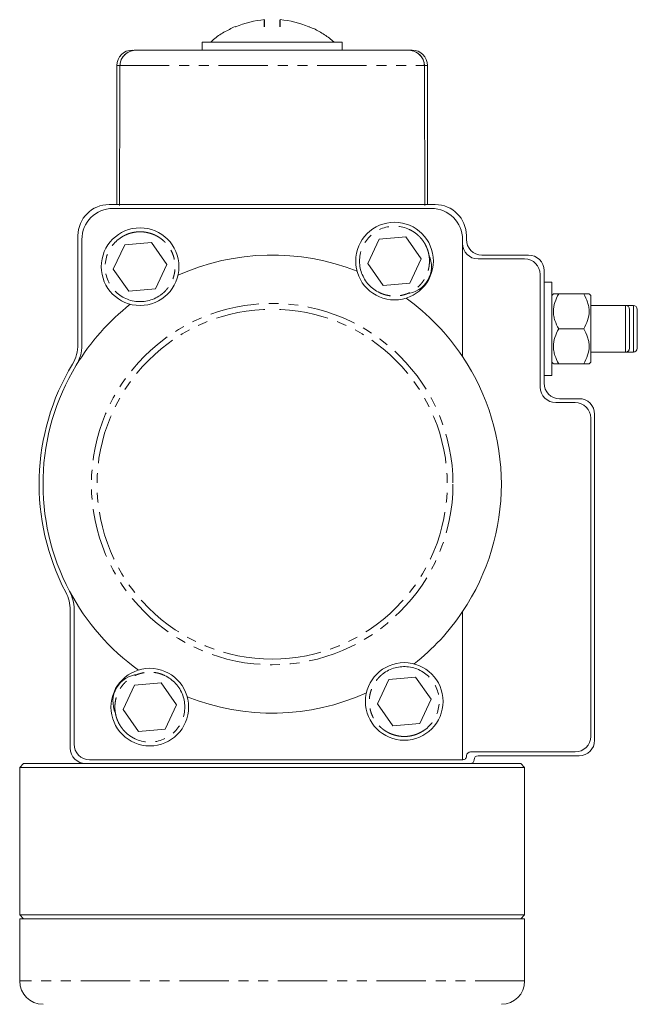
# Model space of a CAD drawing. Header units: millimetres. Extents: x 90 to 460, y -138 to 411.
# Tile 25 of 27: x 126 to 205, y 285 to 411. Entities that reach past the tile are written whole.
import ezdxf

# ---------------------------------------------------------------- set-up
doc = ezdxf.new("R2010")
doc.units = ezdxf.units.MM
doc.linetypes.add('PHANTOM', pattern=[12.7, 6.35, -1.27, 1.27, -1.27, 1.27, -1.27])

msp = doc.modelspace()

# ---------------------------------------------------------------- linework, layer by layer
at = {"color": 7, "linetype": 'Continuous', "lineweight": 15}
for p, q in [((157.08, 410.52), (157.08, 411.43)), ((157.1, 410.52), (157.1, 411.43)), ((159.1, 410.52), (159.1, 411.43)), ((153.36, 410.52), (153.33, 410.52)), ((149.09, 408.52), (149.09, 407.52)), ((158.09, 408.52), (149.09, 408.52)), ((167.09, 408.52), (158.09, 408.52)), ((167.09, 407.52), (167.09, 408.52)), ((140.09, 407.52), (140.13, 407.52)), ((140.64, 407.52), (140.4, 407.52)), ((138.09, 405.52), (138.09, 387.62)), ((178.09, 387.62), (178.09, 405.52)), ((179.09, 387.62), (137.09, 387.62)), ((137.59, 387.12), (178.59, 387.12)), ((133.09, 383.62), (133.09, 369.64)), ((133.59, 369.5), (133.59, 383.12)), ((170.39, 380.04), (171.85, 383.18)), ((171.85, 383.18), (175.31, 383.48)), ((175.31, 383.48), (177.29, 380.64)), ((182.59, 368.05), (182.59, 383.12)), ((183.09, 383.62), (183.09, 383.12)), ((137.64, 379.32), (139.11, 382.45)), ((139.11, 382.45), (142.56, 382.75)), ((142.56, 382.75), (144.54, 379.91)), ((177.29, 380.64), (175.82, 377.5)), ((184.59, 380.62), (190.59, 380.62)), ((191.09, 381.12), (185.09, 381.12)), ((139.62, 376.48), (137.64, 379.32)), ((144.54, 379.91), (143.08, 376.78)), ((172.37, 377.2), (170.39, 380.04)), ((192.59, 378.62), (192.59, 364.12)), ((193.09, 364.62), (193.09, 379.12)), ((143.08, 376.78), (139.62, 376.48)), ((175.82, 377.5), (172.37, 377.2)), ((194.09, 377.62), (193.09, 377.62)), ((194.09, 377.62), (194.09, 365.62)), ((194.29, 376.12), (194.09, 375.92)), ((194.99, 376.12), (198.19, 376.12)), ((199.09, 375.92), (198.89, 376.12)), ((199.09, 375.92), (199.09, 371.62)), ((203.59, 374.62), (199.09, 374.62)), ((204.59, 374.62), (203.59, 374.62)), ((198.19, 371.62), (194.99, 371.62)), ((199.09, 371.62), (199.09, 367.32)), ((199.09, 368.62), (203.59, 368.62)), ((203.59, 368.62), (204.59, 368.62)), ((194.09, 367.32), (194.29, 367.12)), ((194.99, 367.12), (198.19, 367.12)), ((198.89, 367.12), (199.09, 367.32)), ((193.09, 365.62), (194.09, 365.62)), ((194.59, 362.12), (197.09, 362.12)), ((197.59, 362.62), (195.09, 362.62)), ((199.59, 318.62), (199.59, 360.62)), ((199.09, 360.12), (199.09, 319.12)), ((132.09, 335.37), (132.09, 317.62)), ((132.59, 318.12), (132.59, 335.49)), ((182.59, 316.12), (182.59, 335.18)), ((140.36, 325.73), (143.81, 326.03)), ((143.81, 326.03), (145.79, 323.19)), ((171.64, 323.32), (173.11, 326.45)), ((173.11, 326.45), (176.56, 326.75)), ((176.56, 326.75), (178.54, 323.91)), ((138.89, 322.59), (140.36, 325.73)), ((178.54, 323.91), (177.08, 320.78)), ((140.88, 319.75), (138.89, 322.59)), ((145.79, 323.19), (144.33, 320.05)), ((173.62, 320.48), (171.64, 323.32)), ((144.33, 320.05), (140.88, 319.75)), ((177.08, 320.78), (173.62, 320.48)), ((197.09, 317.12), (183.62, 317.12)), ((182.59, 316.12), (134.59, 316.12)), ((182.63, 316.12), (182.59, 316.12)), ((184.59, 316.62), (197.59, 316.62)), ((126.09, 315.62), (125.59, 315.12)), ((125.59, 315.12), (125.59, 296.12)), ((158.09, 315.12), (125.59, 315.12)), ((126.09, 315.62), (134.09, 315.62)), ((134.09, 315.62), (183.59, 315.62)), ((190.59, 315.12), (158.09, 315.12)), ((183.59, 315.62), (190.09, 315.62)), ((190.59, 315.12), (190.09, 315.62)), ((190.59, 296.12), (190.59, 315.12)), ((125.59, 296.12), (126.09, 295.62)), ((125.59, 296.12), (158.09, 296.12)), ((125.59, 295.62), (125.59, 287.62)), ((190.59, 295.62), (125.59, 295.62)), ((158.09, 296.12), (190.59, 296.12)), ((190.09, 295.62), (190.59, 296.12)), ((190.59, 287.62), (190.59, 295.62))]:
    msp.add_line(p, q, dxfattribs=at)
at = {"color": 8, "linetype": 'PHANTOM', "lineweight": 0}
for p, q in [((138.5, 405.52), (138.09, 405.52)), ((138.5, 405.52), (177.68, 405.52)), ((178.09, 405.52), (177.68, 405.52)), ((203.59, 368.62), (203.59, 374.62)), ((204.59, 368.62), (204.59, 374.62)), ((190.59, 287.62), (125.59, 287.62))]:
    msp.add_line(p, q, dxfattribs=at)
at = {"color": 7, "linetype": 'Continuous', "lineweight": 15}
for centre in [(141.09, 379.62), (173.84, 380.34), (175.09, 323.62), (142.34, 322.89)]:
    msp.add_circle(centre, 5, dxfattribs=at)
at = {"color": 8, "linetype": 'PHANTOM', "lineweight": 0}
msp.add_circle((158.09, 351.62), 23.27, dxfattribs=at)
at = {"color": 7, "linetype": 'Continuous', "lineweight": 15}
for centre, radius, start, end in [((158.1, 399.35), 12.13, 94.7306, 112.9387), ((158.1, 399.35), 12.13, 67.0613, 85.2694), ((140.09, 405.52), 2, 90, 180), ((176.09, 405.52), 2, 0, 90), ((137.09, 383.62), 4, 90, 180), ((137.59, 383.12), 4, 90, 180), ((178.59, 383.12), 4, 0, 90), ((179.09, 383.62), 4, 0, 90), ((185.09, 383.12), 2, 180, 270), ((184.59, 382.62), 2, 180, 270), ((158.09, 351.62), 29.5, 68.2609, 114.2666), ((175.09, 379.62), 3.5, 274.5283, 25.4717), ((190.59, 378.62), 2, 0, 90), ((191.09, 379.12), 2, 0, 90), ((158.09, 351.62), 29.5, 33.849, 54.2666), ((158.09, 351.62), 29.5, 128.2609, 148.7677), ((203.59, 374.12), 0.5, 0, 90), ((204.59, 374.12), 0.5, 360, 90), ((128.09, 369.64), 5, 328.9973, 0), ((128.59, 369.5), 5, 328.7677, 0), ((203.59, 369.12), 0.5, 270, 0), ((204.59, 369.12), 0.5, 270, 0), ((158.09, 351.62), 29.5, 326.151, 33.849), ((158.09, 351.62), 30, 148.9973, 207.6604), ((158.09, 351.62), 29.5, 148.7677, 207.8642), ((194.59, 364.12), 2, 180, 270), ((195.09, 364.62), 2, 180, 270), ((197.09, 360.12), 2, 0, 90), ((197.59, 360.62), 2, 0, 90), ((127.09, 335.37), 5, 0, 27.6604), ((158.09, 351.62), 29.5, 207.8642, 234.2666), ((127.59, 335.49), 5, 0, 27.8642), ((158.09, 351.62), 29.5, 308.2609, 326.151), ((141.09, 323.62), 3.5, 94.5283, 205.4717), ((158.09, 351.62), 29.5, 248.2609, 294.2666), ((197.09, 319.12), 2, 270, 0), ((197.59, 318.62), 2, 270, 0), ((134.09, 317.62), 2, 180, 270), ((134.59, 318.12), 2, 180, 270), ((183.62, 316.62), 0.5, 90, 176.9805), ((182.63, 316.61), 0.49, 270, 4.2462), ((183.59, 316.12), 0.5, 270, 0), ((184.59, 316.12), 0.5, 90, 180), ((128.59, 287.62), 3, 180, 270), ((187.59, 287.62), 3, 270, 0)]:
    msp.add_arc(centre, radius, start, end, dxfattribs=at)
for major_axis, start_param, end_param in [((-3.47, 1145.8), 1.194395, 1.211232), ((3.47, 1145.8), 5.071954, 5.08879), ((3.47, 1145.8), 5.071954, 5.08879)]:
    msp.add_ellipse((158.09, -15.6), major_axis=major_axis, ratio=0.01719, start_param=start_param, end_param=end_param, dxfattribs=at)
for points in [[(157.06, 410.52), (157.07, 411.02), (157.08, 411.33), (157.08, 411.43)], [(157.1, 411.43), (157.1, 411.33), (157.11, 411.02), (157.12, 410.52)], [(159.08, 411.43), (159.08, 411.33), (159.07, 411.02), (159.06, 410.52)]]:
    msp.add_open_spline(points, degree=3, dxfattribs=at)
for points, knots in [([(153.31, 410.54), (152.83, 410.31), (151.86, 409.84), (150.81, 409.15), (150.29, 408.67), (150.17, 408.55)], [0, 0, 0, 0, 0.4287493, 0.8622021, 1, 1, 1, 1]), ([(162.86, 410.52), (162.88, 410.52), (162.91, 410.52), (162.84, 410.52), (162.81, 410.52)], [0, 0, 0, 0, 0.627636, 1, 1, 1, 1]), ([(166.03, 408.56), (165.99, 408.6), (165.57, 409), (164.65, 409.61), (163.62, 410.23), (162.99, 410.47), (162.86, 410.52)], [0, 0, 0, 0, 0.0459552, 0.460269, 0.8841652, 1, 1, 1, 1]), ([(138.5, 405.52), (138.52, 405.73), (138.56, 406.16), (138.89, 406.73), (139.38, 407.18), (139.99, 407.46), (140.43, 407.5), (140.64, 407.52)], [0, 0, 0, 0, 0.1951986, 0.3901798, 0.5912582, 0.8062934, 1, 1, 1, 1]), ([(140.64, 407.52), (140.38, 407.49), (139.86, 407.44), (139.18, 407.04), (138.71, 406.47), (138.52, 405.92), (138.5, 405.6), (138.5, 405.52)], [0, 0, 0, 0, 0.240338, 0.481115, 0.708925, 0.918536, 1, 1, 1, 1]), ([(140.64, 407.52), (140.68, 407.52), (140.74, 407.52), (140.86, 407.52), (140.98, 407.52), (141.11, 407.52), (141.25, 407.52), (141.39, 407.52), (141.69, 407.52), (142.17, 407.52), (142.92, 407.52), (143.79, 407.52), (145.1, 407.52), (146.98, 407.52), (149.56, 407.52), (152.35, 407.52), (155.22, 407.52), (158.09, 407.52), (160.96, 407.52), (163.83, 407.52), (166.62, 407.52), (169.2, 407.52), (171.09, 407.52), (172.39, 407.52), (173.26, 407.52), (174.01, 407.52), (174.54, 407.52), (174.9, 407.52), (175.14, 407.52), (175.36, 407.52), (175.48, 407.52), (175.54, 407.52)], [0, 0, 0, 0, 0.008517, 0.017024, 0.025523, 0.03402, 0.042519, 0.051023, 0.059538, 0.090548, 0.121568, 0.153473, 0.185389, 0.250085, 0.314782, 0.378546, 0.440523, 0.500001, 0.559479, 0.621457, 0.685221, 0.749917, 0.814613, 0.846518, 0.878434, 0.909444, 0.940464, 0.955354, 0.970224, 0.985098, 1, 1, 1, 1]), ([(176.09, 407.52), (176.07, 407.52), (176.02, 407.52), (175.7, 407.52), (175.54, 407.52)], [0, 0, 0, 0, 0.49997, 1, 1, 1, 1]), ([(175.54, 407.52), (175.8, 407.49), (176.32, 407.44), (177, 407.04), (177.47, 406.47), (177.67, 405.92), (177.68, 405.6), (177.68, 405.52)], [0, 0, 0, 0, 0.240338, 0.481115, 0.708925, 0.918536, 1, 1, 1, 1]), ([(177.68, 405.52), (177.66, 405.73), (177.62, 406.16), (177.29, 406.73), (176.8, 407.18), (176.19, 407.46), (175.75, 407.5), (175.54, 407.52)], [0, 0, 0, 0, 0.1951986, 0.3901798, 0.5912582, 0.8062934, 1, 1, 1, 1]), ([(194.99, 376.12), (194.83, 376.12), (194.51, 376.12), (194.25, 376.12), (194.32, 376.12), (194.34, 376.12)], [0, 0, 0, 0, 0.4335619, 0.881948, 1, 1, 1, 1]), ([(194.99, 371.62), (194.78, 371.97), (194.61, 372.33), (194.43, 372.88), (194.38, 373.07), (194.31, 373.46), (194.29, 373.66), (194.29, 374.25), (194.36, 374.64), (194.61, 375.4), (194.78, 375.76), (194.99, 376.12)], [0, 0, 0, 0, 0.25, 0.25, 0.375, 0.375, 0.5, 0.5, 0.75, 0.75, 1, 1, 1, 1]), ([(198.19, 376.12), (198.4, 375.76), (198.57, 375.4), (198.76, 374.85), (198.8, 374.66), (198.87, 374.27), (198.89, 374.07), (198.89, 373.48), (198.82, 373.09), (198.57, 372.33), (198.4, 371.97), (198.19, 371.62)], [0, 0, 0, 0, 0.25, 0.25, 0.375, 0.375, 0.5, 0.5, 0.75, 0.75, 1, 1, 1, 1]), ([(198.84, 376.12), (198.82, 376.12), (198.78, 376.12), (198.39, 376.12), (198.19, 376.12)], [0, 0, 0, 0, 0.504551, 1, 1, 1, 1]), ([(204.09, 374.09), (204.09, 374.09), (204.09, 374.15), (204.09, 373.94), (204.09, 373.6), (204.09, 373.24), (204.09, 372.82), (204.09, 372.22), (204.09, 371.73), (204.09, 371.41)], [0, 0, 0, 0, 0.048883, 0.276621, 0.400464, 0.52444, 0.648286, 0.772262, 1, 1, 1, 1]), ([(205.09, 374.12), (205.09, 374.11), (205.09, 374.11), (205.09, 374.1), (205.09, 374.08), (205.09, 374.04), (205.09, 374), (205.09, 373.91), (205.09, 373.73), (205.09, 373.41), (205.09, 373.02), (205.09, 372.57), (205.09, 372.11), (205.09, 371.64), (205.09, 371.16), (205.09, 370.7), (205.09, 370.25), (205.09, 369.85), (205.09, 369.52), (205.09, 369.31), (205.09, 369.19), (205.09, 369.13), (205.09, 369.12), (205.09, 369.12)], [0, 0, 0, 0, 0.020164, 0.040165, 0.060082, 0.079996, 0.099985, 0.12013, 0.185077, 0.250093, 0.31504, 0.380055, 0.440008, 0.500029, 0.559982, 0.620002, 0.68495, 0.749965, 0.814913, 0.879928, 0.920014, 0.959824, 1, 1, 1, 1]), ([(194.99, 367.12), (194.78, 367.47), (194.61, 367.83), (194.43, 368.38), (194.38, 368.57), (194.31, 368.96), (194.29, 369.16), (194.29, 369.75), (194.36, 370.14), (194.61, 370.9), (194.78, 371.26), (194.99, 371.62)], [0, 0, 0, 0, 0.25, 0.25, 0.375, 0.375, 0.5, 0.5, 0.75, 0.75, 1, 1, 1, 1]), ([(198.19, 371.62), (198.4, 371.26), (198.57, 370.9), (198.76, 370.35), (198.8, 370.16), (198.87, 369.77), (198.89, 369.57), (198.89, 368.98), (198.82, 368.59), (198.57, 367.83), (198.4, 367.47), (198.19, 367.12)], [0, 0, 0, 0, 0.25, 0.25, 0.375, 0.375, 0.5, 0.5, 0.75, 0.75, 1, 1, 1, 1]), ([(204.09, 369.15), (204.09, 369.15), (204.09, 369.17), (204.09, 369.41), (204.09, 369.7), (204.09, 370.07), (204.09, 370.62), (204.09, 371.1), (204.09, 371.41)], [0, 0, 0, 0, 0.198237, 0.335647, 0.472912, 0.610319, 0.747586, 1, 1, 1, 1]), ([(194.34, 367.12), (194.36, 367.12), (194.4, 367.12), (194.79, 367.12), (194.99, 367.12)], [0, 0, 0, 0, 0.504551, 1, 1, 1, 1]), ([(198.19, 367.12), (198.35, 367.12), (198.67, 367.12), (198.93, 367.12), (198.86, 367.12), (198.84, 367.12)], [0, 0, 0, 0, 0.433562, 0.881948, 1, 1, 1, 1])]:
    msp.add_open_spline(points, degree=3, knots=knots, dxfattribs=at)
at = {"color": 8, "linetype": 'PHANTOM', "lineweight": 0}
for points, knots in [([(171.93, 376.26), (170.85, 376.77), (170.02, 377.68), (169.2, 379.92), (169.26, 381.16), (170.27, 383.32), (171.18, 384.16), (173.43, 384.97), (174.66, 384.92), (175.74, 384.41)], [0, 0, 0, 0, 0.25, 0.25, 0.5, 0.5, 0.75, 0.75, 1, 1, 1, 1]), ([(175.74, 384.41), (175.76, 384.41), (175.9, 384.34), (176.15, 384.21), (176.5, 383.98), (176.82, 383.72), (177.12, 383.43), (177.39, 383.11), (177.63, 382.77), (177.84, 382.42), (178.01, 382.04), (178.15, 381.65), (178.25, 381.25), (178.32, 380.84), (178.35, 380.42), (178.33, 380.01), (178.28, 379.59), (178.2, 379.19), (178.07, 378.79), (177.91, 378.41), (177.72, 378.04), (177.49, 377.7), (177.23, 377.37), (176.95, 377.07), (176.63, 376.8), (176.29, 376.56), (175.94, 376.35), (175.56, 376.17), (175.17, 376.03), (174.77, 375.93), (174.36, 375.86), (173.94, 375.83), (173.53, 375.84), (173.12, 375.89), (172.71, 375.98), (172.31, 376.1), (172.06, 376.21), (171.93, 376.26)], [0, 0, 0, 0, 0.003072, 0.032391, 0.061712, 0.091032, 0.120353, 0.149674, 0.178995, 0.208316, 0.237638, 0.266959, 0.296281, 0.325603, 0.354925, 0.384247, 0.413569, 0.442891, 0.472213, 0.501536, 0.530858, 0.56018, 0.589502, 0.618824, 0.648147, 0.677469, 0.70679, 0.736112, 0.765434, 0.794755, 0.824077, 0.853398, 0.882719, 0.912039, 0.94136, 0.97068, 1, 1, 1, 1]), ([(143.67, 375.93), (142.69, 375.24), (141.48, 374.98), (139.13, 375.39), (138.09, 376.06), (136.72, 378.02), (136.45, 379.23), (136.87, 381.58), (137.53, 382.62), (138.51, 383.3)], [0, 0, 0, 0, 0.25, 0.25, 0.5, 0.5, 0.75, 0.75, 1, 1, 1, 1]), ([(138.51, 383.3), (138.52, 383.31), (138.65, 383.4), (138.9, 383.55), (139.27, 383.74), (139.66, 383.89), (140.06, 384), (140.46, 384.08), (140.88, 384.12), (141.29, 384.12), (141.7, 384.08), (142.11, 384), (142.51, 383.89), (142.9, 383.74), (143.27, 383.56), (143.62, 383.34), (143.96, 383.09), (144.26, 382.81), (144.55, 382.51), (144.8, 382.18), (145.02, 381.83), (145.2, 381.46), (145.36, 381.07), (145.47, 380.67), (145.55, 380.26), (145.59, 379.85), (145.59, 379.44), (145.56, 379.02), (145.48, 378.61), (145.37, 378.21), (145.23, 377.83), (145.05, 377.45), (144.83, 377.1), (144.58, 376.77), (144.31, 376.46), (144, 376.17), (143.78, 376.01), (143.67, 375.93)], [0, 0, 0, 0, 0.003072, 0.032391, 0.061712, 0.091032, 0.120353, 0.149674, 0.178995, 0.208316, 0.237638, 0.266959, 0.296281, 0.325603, 0.354925, 0.384247, 0.413569, 0.442891, 0.472213, 0.501536, 0.530858, 0.56018, 0.589502, 0.618824, 0.648147, 0.677469, 0.70679, 0.736112, 0.765434, 0.794755, 0.824077, 0.853398, 0.882719, 0.912039, 0.94136, 0.97068, 1, 1, 1, 1]), ([(158.09, 329.08), (152.11, 329.08), (146.38, 331.45), (137.93, 339.91), (135.55, 345.64), (135.55, 357.59), (137.93, 363.33), (146.38, 371.78), (152.11, 374.15), (158.09, 374.15)], [0, 0, 0, 0, 0.25, 0.25, 0.5, 0.5, 0.75, 0.75, 1, 1, 1, 1]), ([(158.09, 329.08), (164.07, 329.08), (169.8, 331.45), (178.25, 339.91), (180.63, 345.64), (180.63, 357.59), (178.25, 363.33), (169.8, 371.78), (164.07, 374.15), (158.09, 374.15)], [0, 0, 0, 0, 0.25, 0.25, 0.5, 0.5, 0.75, 0.75, 1, 1, 1, 1]), ([(140.44, 318.82), (140.42, 318.82), (140.29, 318.89), (140.03, 319.03), (139.68, 319.25), (139.36, 319.51), (139.06, 319.8), (138.79, 320.12), (138.55, 320.46), (138.34, 320.82), (138.17, 321.19), (138.03, 321.58), (137.93, 321.99), (137.86, 322.4), (137.84, 322.81), (137.85, 323.22), (137.9, 323.64), (137.98, 324.04), (138.11, 324.44), (138.27, 324.82), (138.46, 325.19), (138.69, 325.53), (138.95, 325.86), (139.24, 326.16), (139.55, 326.43), (139.89, 326.67), (140.25, 326.88), (140.62, 327.06), (141.01, 327.2), (141.41, 327.3), (141.82, 327.37), (142.24, 327.4), (142.65, 327.39), (143.06, 327.34), (143.47, 327.26), (143.87, 327.14), (144.12, 327.02), (144.25, 326.97)], [0, 0, 0, 0, 0.003072, 0.032391, 0.061712, 0.091032, 0.120353, 0.149674, 0.178995, 0.208316, 0.237638, 0.266959, 0.296281, 0.325603, 0.354925, 0.384247, 0.413569, 0.442891, 0.472213, 0.501536, 0.530858, 0.56018, 0.589502, 0.618824, 0.648147, 0.677469, 0.70679, 0.736112, 0.765434, 0.794755, 0.824077, 0.853398, 0.882719, 0.912039, 0.94136, 0.97068, 1, 1, 1, 1]), ([(177.67, 319.93), (177.66, 319.92), (177.53, 319.83), (177.28, 319.68), (176.91, 319.49), (176.53, 319.34), (176.13, 319.23), (175.72, 319.15), (175.31, 319.11), (174.89, 319.11), (174.48, 319.15), (174.07, 319.23), (173.67, 319.34), (173.28, 319.49), (172.91, 319.67), (172.56, 319.89), (172.22, 320.14), (171.92, 320.42), (171.64, 320.72), (171.38, 321.05), (171.16, 321.4), (170.98, 321.77), (170.83, 322.16), (170.71, 322.56), (170.63, 322.97), (170.59, 323.38), (170.59, 323.79), (170.62, 324.21), (170.7, 324.62), (170.81, 325.02), (170.95, 325.4), (171.14, 325.78), (171.35, 326.13), (171.6, 326.46), (171.88, 326.77), (172.18, 327.06), (172.4, 327.22), (172.51, 327.3)], [0, 0, 0, 0, 0.003072, 0.032391, 0.061712, 0.091032, 0.120353, 0.149674, 0.178995, 0.208316, 0.237638, 0.266959, 0.296281, 0.325603, 0.354925, 0.384247, 0.413569, 0.442891, 0.472213, 0.501536, 0.530858, 0.56018, 0.589502, 0.618824, 0.648147, 0.677469, 0.70679, 0.736112, 0.765434, 0.794755, 0.824077, 0.853398, 0.882719, 0.912039, 0.94136, 0.97068, 1, 1, 1, 1]), ([(172.51, 327.3), (173.49, 327.99), (174.7, 328.25), (177.05, 327.84), (178.1, 327.17), (179.46, 325.21), (179.73, 324.01), (179.31, 321.65), (178.65, 320.61), (177.67, 319.93)], [0, 0, 0, 0, 0.25, 0.25, 0.5, 0.5, 0.75, 0.75, 1, 1, 1, 1]), ([(144.25, 326.97), (145.33, 326.46), (146.16, 325.55), (146.98, 323.31), (146.92, 322.07), (145.91, 319.91), (145, 319.07), (142.76, 318.26), (141.52, 318.31), (140.44, 318.82)], [0, 0, 0, 0, 0.25, 0.25, 0.5, 0.5, 0.75, 0.75, 1, 1, 1, 1])]:
    msp.add_open_spline(points, degree=3, knots=knots, dxfattribs=at)

doc.saveas('drawing.dxf')
